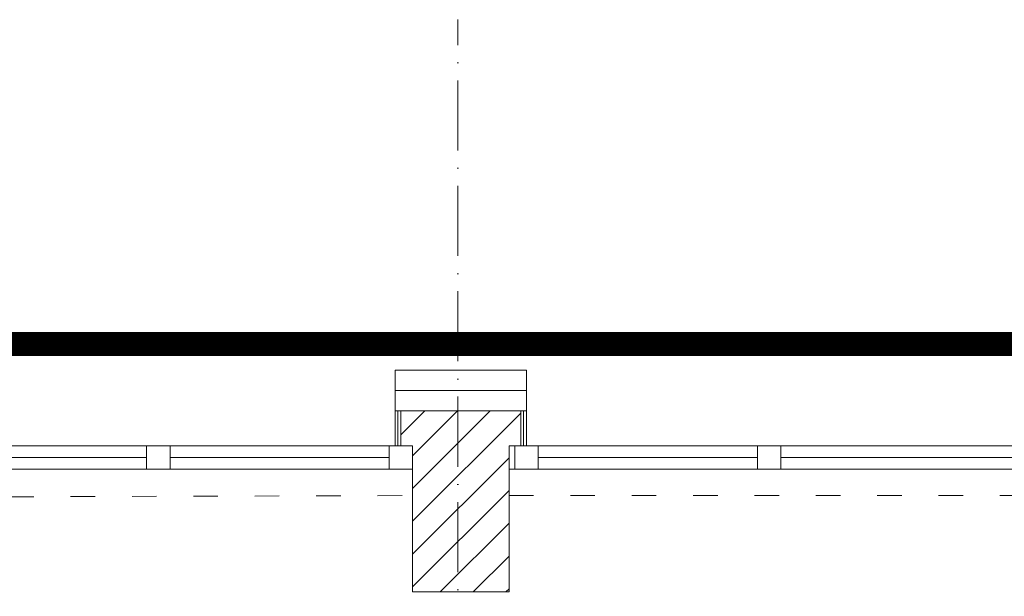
# Model space of a CAD drawing. Header units: millimetres. Extents: x 167773 to 185035, y -114105 to -66770.
# Tile 48 of 114: x 174462 to 174799, y -96209 to -96012. Entities that reach past the tile are written whole.
import ezdxf

# ---------------------------------------------------------------- set-up
doc = ezdxf.new("R2010")
doc.units = ezdxf.units.MM
for name, pattern in [('ACAD_ISO03W100', [30, 12, -18]), ('ACAD_ISO10W100', [18, 12, -3, 0, -3]), ('DASHED', [0.75, 0.5, -0.25])]:
    doc.linetypes.add(name, pattern=pattern)
doc.layers.add('!zakres', color=7, linetype='ACAD_ISO03W100', lineweight=60, true_color=0x8a14ff)
for name, color, linetype, lineweight in [('a-osie', 20, 'ACAD_ISO10W100', 9), ('b-izolacja', 8, 'BATTING', 9), ('b-okna', 6, 'Continuous', 9), ('b-przerywana1', 9, 'ACAD_ISO03W100', 9), ('b-widokowa', 7, 'Continuous', 9), ('b-ściany', 2, 'Continuous', 9), ('h-hatch', 8, 'Continuous', 9)]:
    doc.layers.add(name, color=color, linetype=linetype, lineweight=lineweight)
doc.linetypes.add('BATTING', pattern='A,0.0001,-0.1,[134,ltypeshp.shx,S=0.1,R=0,X=-0.1,Y=0],-0.2,[134,ltypeshp.shx,S=0.1,R=180,X=0.1,Y=0],-0.1', length=0.4001)

# ---------------------------------------------------------------- blocks, each defined once
blk = doc.blocks.new('okno_')
at = {"layer": 'b-okna'}
for p, q in [((-166, -4), (-91, -4)), ((-83, -4), (83, -4)), ((91, -4), (166, -4))]:
    blk.add_line(p, q, dxfattribs=at)
for points in [[(-174, -8), (174, -8), (174, 0), (-174, 0)], [(-174, 0), (-166, 0), (-166, -8), (-174, -8)], [(-83, 0), (-91, 0), (-91, -8), (-83, -8)], [(83, 0), (91, 0), (91, -8), (83, -8)], [(166, 0), (174, 0), (174, -8), (166, -8)]]:
    blk.add_lwpolyline(points, close=True, dxfattribs=at)

msp = doc.modelspace()

# ---------------------------------------------------------------- hatches: boundary and pattern name
at = {"layer": 'h-hatch'}
h = msp.add_hatch(dxfattribs=at)
h.set_pattern_fill('ANSI31', color=256, scale=2.5, style=0)
h.set_pattern_definition([(45, (15000, 0), (-5.61266008, 5.61266008), [])])
h.paths.add_polyline_path([(174629.44, -96157.89), (174633.44, -96157.89), (174633.44, -96145.89), (174592.44, -96145.89), (174592.44, -96157.89), (174596.44, -96157.89), (174596.44, -96165.89), (174596.44, -96207.89), (174629.44, -96207.89)])

# ---------------------------------------------------------------- linework, layer by layer
at = {"layer": '!zakres', "linetype": 'DASHED', "ltscale": 60, "const_width": 8, "flags": 128}
msp.add_lwpolyline([(173461.44, -95696.39), (173461.44, -96122.89), (176925.44, -96122.89), (176925.44, -96135.89), (176933.34, -96135.89), (177842.49, -92664.89), (177043.67, -92664.89), (177043.67, -92678.89), (176845.67, -92678.89), (176845.67, -92312.89), (176962.2, -92312.89), (177065.89, -91184.89), (176998.52, -91184.89), (176866.54, -90353.88), (178159.56, -90119.18), (178172.68, -90191.43), (177992.67, -90224.1), (177992.67, -91112.89), (178170.82, -91112.89), (178170.82, -91184.89), (178027.67, -91184.89), (178027.67, -92300.89), (178926.33, -92300.89), (179123.05, -91184.89), (179078.47, -91184.89), (178946.61, -90354.6), (180246.98, -90118.56), (180260.2, -90191.37), (180076.67, -90224.68), (180076.67, -91111.89), (180258.88, -91111.89), (180258.88, -91184.89), (180085.67, -91184.89), (180085.67, -92314.89), (181098.67, -92314.89), (181098.67, -93814.89), (181288.67, -93814.89), (181288.67, -93889.89), (181113.67, -93889.89), (181113.67, -94778.31), (181290.04, -94811.99), (181276.16, -94884.68), (179972.98, -94635.84), (180113.6, -93814.89), (180166.12, -93814.89), (180023.27, -92689.89), (179115.67, -92689.89), (179115.67, -93812.89), (179291.33, -93812.89), (179291.33, -93886.89), (179100.67, -93886.89), (179100.67, -94775.54), (179292.69, -94812.05), (179278.87, -94884.75), (178061.44, -94653.27), (178061.44, -94643.09), (178059.44, -94642.71), (178059.44, -96122.89), (179277.44, -96122.89), (179277.44, -96164.89), (179411.44, -96164.89), (179411.44, -97068.89), (179277.44, -97068.89), (179277.44, -97108.89), (178099.44, -97108.89), (178099.44, -97210.89), (178144.26, -97210.89), (178280.15, -98045.78), (178207.11, -98057.66), (178139.11, -97639.89), (177334.44, -97639.89), (177334.44, -97850.89), (175761.44, -97850.89), (175761.44, -98202.89), (175682.44, -98202.89), (175682.44, -97194.89), (175737.44, -97194.89), (175737.44, -97108.89), (170991.94, -97108.89), (170991.94, -97149.89), (170858.44, -97149.89), (170858.44, -96661.39), (170985.44, -96661.39), (170985.44, -96196.89), (170958.44, -96196.89), (170958.44, -96122.89), (171260.44, -96122.89), (171260.44, -96010.89), (171512.44, -96010.89), (171512.44, -96122.89), (173097.44, -96122.89), (173097.44, -95696.39), (173462.44, -95696.39)], dxfattribs=at)
at = {"layer": 'a-osie', "ltscale": 2}
msp.add_line((174611.94, -97211.89), (174611.94, -96011.89), dxfattribs=at)
at = {"layer": 'b-izolacja', "ltscale": 16}
msp.add_line((174590.44, -96138.89), (174635.44, -96138.89), dxfattribs=at)
at = {"layer": 'b-izolacja', "ltscale": 2}
for p, q in [((174591.44, -96145.89), (174591.44, -96157.89)), ((174634.44, -96145.89), (174634.44, -96157.89))]:
    msp.add_line(p, q, dxfattribs=at)
at = {"layer": 'b-okna'}
for p, q in [((174590.44, -96157.89), (174254.44, -96157.89)), ((174975.44, -96157.89), (174635.44, -96157.89)), ((174596.44, -96165.89), (174248.44, -96165.89)), ((174981.44, -96165.89), (174629.44, -96165.89))]:
    msp.add_line(p, q, dxfattribs=at)
at = {"layer": 'b-przerywana1', "ltscale": 0.7}
for p, q in [((174248.44, -96175.89), (174596.44, -96174.89)), ((174629.44, -96174.89), (174981.44, -96174.89))]:
    msp.add_line(p, q, dxfattribs=at)
at = {"layer": 'b-widokowa'}
for p, q in [((176896.44, -96126.89), (173493.44, -96126.89)), ((174590.44, -96145.89), (174635.44, -96145.89)), ((174592.44, -96145.89), (174592.44, -96157.89)), ((174633.44, -96145.89), (174633.44, -96157.89))]:
    msp.add_line(p, q, dxfattribs=at)
at = {"layer": 'b-ściany'}
for p, q in [((174635.44, -96131.89), (174590.44, -96131.89)), ((174590.44, -96157.89), (174590.44, -96131.89)), ((174635.44, -96157.89), (174635.44, -96131.89)), ((174590.44, -96157.89), (174596.44, -96157.89)), ((174596.44, -96207.89), (174596.44, -96157.89)), ((174629.44, -96207.89), (174629.44, -96157.89)), ((174635.44, -96157.89), (174629.44, -96157.89)), ((174596.44, -96207.89), (174629.44, -96207.89))]:
    msp.add_line(p, q, dxfattribs=at)

# ---------------------------------------------------------------- block references
at = {"layer": 'b-okna', "xscale": -1, "rotation": 180}
for p in [(174422.44, -96165.89), (174805.44, -96165.89)]:
    msp.add_blockref('okno_', p, dxfattribs=at)

doc.saveas('drawing.dxf')
